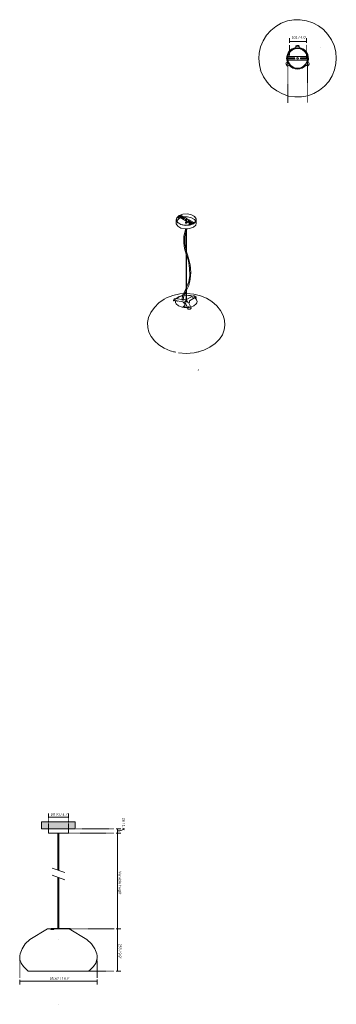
# Model space of a CAD drawing. Header units: millimetres. Extents: x 6364 to 8252, y 952 to 6826.
import ezdxf

# ---------------------------------------------------------------- set-up
doc = ezdxf.new("R2010")
doc.units = ezdxf.units.MM
doc.linetypes.add('Dash', pattern=[6, 3, -3])
doc.linetypes.add('Punto', pattern=[4.7625, 0, -4.7625])
for name, color, linetype, lineweight in [('Cotas', 7, 'Continuous', 9), ('Cotas-7', 7, 'Continuous', 9), ('Elementos de detalle', 7, 'Continuous', 9), ('Lighthing Fixture Detail Wide Black', 7, 'Continuous', 20), ('Luminarias', 7, 'Continuous', 20), ('Techos', 7, 'Continuous', 9)]:
    doc.layers.add(name, color=color, linetype=linetype, lineweight=lineweight)
doc.layers.add('Lighthing Fixture Dim Grey Dash', color=7, linetype='Dash', lineweight=9, true_color=0xd2d2d2)
doc.layers.add('Ligthing Fixture ADD', color=7, linetype='Punto', lineweight=9, true_color=0xffffff)
doc.styles.add('Arial Narrow', font='ARIALN.TTF', dxfattribs={"height": 15.4})
doc.dimstyles.new('FARO_-_2_2mm_Arial_Narrow_mm_Inch_Left', dxfattribs={"dimscale": 304.8, "dimtxt": 15.760837, "dimasz": 0, "dimexe": 0.068898, "dimexo": 0.0625, "dimgap": 0.011483, "dimtad": 1, "dimdec": 0, "dimzin": 0, "dimdsep": 46, "dimtxsty": 'Arial Narrow', "dimblk1": 'NONE', "dimblk2": 'NONE', "dimsah": 1, "dimcen": 0.09, "dimadec": 0, "dimazin": 0, "dimtfac": 1, "dimtdec": 4, "dimtix": 1, "dimtmove": 0, "dimatfit": 3, "dimfxl": 0.022966, "dimfxlon": 1, "dimtvp": 1, "dimtolj": 1, "dimtzin": 0, "dimarcsym": 2})
doc.dimstyles.new('FARO_-_2_2mm_Arial_Narrow_mm_Inch_Left_1', dxfattribs={"dimscale": 304.8, "dimtxt": 15.760837, "dimasz": 0, "dimexe": 0.068898, "dimexo": 0.0625, "dimgap": 0.011483, "dimtad": 1, "dimdec": 0, "dimzin": 0, "dimdsep": 46, "dimtxsty": 'Arial Narrow', "dimblk1": 'NONE', "dimblk2": 'NONE', "dimsah": 1, "dimcen": 0.09, "dimadec": 0, "dimazin": 0, "dimtfac": 1, "dimtdec": 4, "dimtix": 1, "dimtmove": 2, "dimatfit": 3, "dimfxl": 0.022966, "dimfxlon": 1, "dimtvp": 1, "dimtolj": 1, "dimtzin": 0, "dimarcsym": 2})
doc.dimstyles.new('FARO_-_2_2mm_Arial_Narrow_mm_Inch_Right', dxfattribs={"dimscale": 304.8, "dimtxt": 15.760837, "dimasz": 0, "dimexe": 0.068898, "dimexo": 0.0625, "dimgap": 0.011483, "dimtad": 1, "dimdec": 0, "dimzin": 0, "dimdsep": 46, "dimtxsty": 'Arial Narrow', "dimblk1": 'NONE', "dimblk2": 'NONE', "dimsah": 1, "dimcen": 0.09, "dimadec": 0, "dimazin": 0, "dimtfac": 1, "dimtdec": 4, "dimtix": 1, "dimtmove": 0, "dimatfit": 3, "dimfxl": 0.022966, "dimfxlon": 1, "dimtvp": 1, "dimtolj": 1, "dimtzin": 0, "dimarcsym": 2})
doc.dimstyles.new('FARO_-_2_2mm_Arial_Narrow_mm_Inch_Right_1', dxfattribs={"dimscale": 304.8, "dimtxt": 15.760837, "dimasz": 0, "dimexe": 0.068898, "dimexo": 0.0625, "dimgap": 0.011483, "dimtad": 1, "dimdec": 0, "dimzin": 0, "dimdsep": 46, "dimtxsty": 'Arial Narrow', "dimblk1": 'NONE', "dimblk2": 'NONE', "dimsah": 1, "dimcen": 0.09, "dimadec": 0, "dimazin": 0, "dimtfac": 1, "dimtdec": 4, "dimtix": 1, "dimtmove": 1, "dimatfit": 3, "dimfxl": 0.022966, "dimfxlon": 1, "dimtvp": 1, "dimtolj": 1, "dimtzin": 0, "dimarcsym": 2})

# ---------------------------------------------------------------- blocks, each defined once
blk = doc.blocks.new('20403 - MAR H260 pendant lamp-549012-Alzado_PDF')
at = {"layer": 'Luminarias'}
for p, q in [((6535.1, 2000), (6535.1, 1974)), ((6655.1, 1974), (6655.1, 2000)), ((6595.1, 1974), (6535.1, 1974)), ((6655.1, 1974), (6595.1, 1974)), ((6594.1, 1929.3), (6594.1, 1759.4)), ((6596.1, 1759.4), (6596.1, 1929.3)), ((6594.1, 1484.6), (6594.1, 1404)), ((6596.1, 1404), (6596.1, 1484.6)), ((6530.1, 1402.5), (6551, 1402.5)), ((6550, 1400.6), (6550.4, 1399.3)), ((6550.2, 1401.6), (6552.4, 1404)), ((6552.4, 1404), (6569.7, 1404)), ((6552.7, 1399.4), (6553.1, 1398)), ((6553.6, 1399.4), (6552.7, 1399.4)), ((6554, 1398), (6553.1, 1398)), ((6559.8, 1399.4), (6553.6, 1399.4)), ((6560.2, 1398), (6554, 1398)), ((6560.7, 1399.4), (6559.8, 1399.4)), ((6561.1, 1398), (6560.2, 1398)), ((6561.1, 1398), (6560.7, 1399.4)), ((6569.7, 1404), (6567.5, 1401.6)), ((6567.5, 1401.6), (6567.9, 1400.3)), ((6567.9, 1400.3), (6569.9, 1402.5)), ((6569.7, 1404), (6595.1, 1404)), ((6571.7, 1402.5), (6569.9, 1402.5)), ((6571.7, 1402.5), (6595.1, 1402.5)), ((6595.1, 1404), (6595.1, 1402.5)), ((6595.1, 1404), (6612.5, 1404)), ((6595.1, 1402.5), (6659.4, 1402.5)), ((6663.3, 1404), (6612.5, 1404)), ((6612.5, 1402.5), (6612.5, 1404)), ((6659.3, 1402.5), (6662.9, 1402.5)), ((6662.9, 1402.5), (6667, 1400.3)), ((6667.7, 1401.6), (6663.3, 1404)), ((6667, 1400.3), (6667.7, 1401.6)), ((6667, 1400.3), (6671.3, 1398)), ((6672, 1399.4), (6667.7, 1401.6)), ((6672, 1399.4), (6671.3, 1398)), ((6595.1, 1149.9), (6415.6, 1149.9)), ((6774.6, 1149.9), (6595.1, 1149.9))]:
    blk.add_line(p, q, dxfattribs=at)
at = {"layer": 'Luminarias', "lineweight": 9}
blk.add_line((6595.1, 952.5), (6595.1, 953.4), dxfattribs=at)
at = {"layer": 'Luminarias', "flags": 128}
for points in [[(6592.1, 1753.1), (6592.1, 1757.6), (6592.1, 1769.8), (6592.1, 1781.4), (6592.1, 1793.4), (6592.1, 1806.8), (6592.1, 1820.9), (6592.1, 1834.8), (6592.1, 1847.2), (6592.1, 1858.1), (6592.1, 1867.4), (6592.1, 1875.5), (6592.1, 1882.6), (6592.1, 1888.7), (6592.1, 1894.2), (6592.1, 1899.2), (6592.1, 1903.7), (6592.1, 1907.9), (6592.1, 1911.8), (6592.1, 1915.4), (6592.1, 1918.8), (6592.1, 1922), (6592.1, 1925), (6592.1, 1927.9), (6592.1, 1930.7), (6592.1, 1933.3), (6592.1, 1935.9), (6592.1, 1938.3), (6592.1, 1940.7), (6592.1, 1942.9), (6592.1, 1945.1), (6592.1, 1947.3), (6592.1, 1949.4), (6592.1, 1951.4), (6592.1, 1953.4), (6592.1, 1955.4), (6592.1, 1957.4), (6592.1, 1959.3), (6592.1, 1961.2), (6592.1, 1963.1), (6592.1, 1965), (6592.1, 1966.8), (6592.1, 1968.7), (6592.1, 1970.6), (6592.1, 1972.7), (6592.1, 1974)], [(6598.1, 1750.9), (6598.1, 1757.6), (6598.1, 1769.8), (6598.1, 1781.4), (6598.1, 1793.4), (6598.1, 1806.8), (6598.1, 1820.9), (6598.1, 1834.8), (6598.1, 1847.2), (6598.1, 1858.1), (6598.1, 1867.4), (6598.1, 1875.5), (6598.1, 1882.6), (6598.1, 1888.7), (6598.1, 1894.2), (6598.1, 1899.2), (6598.1, 1903.7), (6598.1, 1907.9), (6598.1, 1911.8), (6598.1, 1915.4), (6598.1, 1918.8), (6598.1, 1922), (6598.1, 1925), (6598.1, 1927.9), (6598.1, 1930.7), (6598.1, 1933.3), (6598.1, 1935.9), (6598.1, 1938.3), (6598.1, 1940.7), (6598.1, 1942.9), (6598.1, 1945.1), (6598.1, 1947.3), (6598.1, 1949.4), (6598.1, 1951.4), (6598.1, 1953.4), (6598.1, 1955.4), (6598.1, 1957.4), (6598.1, 1959.3), (6598.1, 1961.2), (6598.1, 1963.1), (6598.1, 1965), (6598.1, 1966.8), (6598.1, 1968.7), (6598.1, 1970.6), (6598.1, 1972.7), (6598.1, 1974)], [(6592.1, 1404), (6592.1, 1407.2), (6592.1, 1436.6), (6592.1, 1461.4), (6592.1, 1515.8), (6592.1, 1556.8), (6592.1, 1597.8), (6592.1, 1641.9), (6592.1, 1690.3), (6592.1, 1710)], [(6598.1, 1404), (6598.1, 1407.2), (6598.1, 1436.6), (6598.1, 1461.4), (6598.1, 1515.8), (6598.1, 1556.8), (6598.1, 1597.8), (6598.1, 1641.9), (6598.1, 1690.3), (6598.1, 1707.8)], [(6530.1, 1402.5), (6425.3, 1339.7), (6397.8, 1312.5), (6378.7, 1284.3), (6366.7, 1254.4), (6364.5, 1242.1), (6364.2, 1230.5), (6365.5, 1219.4), (6372.8, 1198), (6386.1, 1177.6), (6406.5, 1157.2), (6415.6, 1149.9)], [(6660.1, 1402.5), (6765, 1339.7), (6792.5, 1312.5), (6811.6, 1284.3), (6823.6, 1254.4), (6825.7, 1242.1), (6826.1, 1230.5), (6824.8, 1219.4), (6817.5, 1198), (6804.2, 1177.6), (6783.8, 1157.2), (6774.6, 1149.9)]]:
    blk.add_lwpolyline(points, dxfattribs=at)
at = {"layer": 'Luminarias'}
for centre, start_param, end_param in [((6555.8, 1402.2), 2.756314, 4.045602), ((6556.2, 1400.9), 3.014172, 4.045602), ((6562.9, 1402.2), 4.220966, 5.510254), ((6563.3, 1400.9), 4.220966, 5.510254)]:
    blk.add_ellipse(centre, major_axis=(5.8, 1.54), ratio=0.406574, start_param=start_param, end_param=end_param, dxfattribs=at)
blk = doc.blocks.new('20403 - MAR H260 pendant lamp-549012-00 Isometrico PDF')
at = {"layer": 'Luminarias', "color": 254, "lineweight": 9, "true_color": 0xd4d4d4}
for p, q in [((2351.1, 5651), (2351.1, 5643.6)), ((2351.1, 5643.6), (2352.1, 5643)), ((2365.7, 5660.1), (2351.5, 5651.9)), ((2352.1, 5643), (2352.1, 5649.5)), ((2352.1, 5643), (2358.8, 5646.9)), ((2430.3, 5606.8), (2352.4, 5651.8)), ((2353.2, 5650.1), (2429.5, 5606)), ((2356.8, 5639.5), (2365.2, 5643.5)), ((2382.5, 5640.2), (2362.7, 5651.6)), ((2364.9, 5650.4), (2366.3, 5651.2)), ((2366.3, 5653.1), (2366.3, 5651.2)), ((2366.7, 5660), (2444.5, 5615)), ((2367, 5654.1), (2386.8, 5642.6)), ((2386.8, 5641.4), (2367, 5652.8)), ((2372.7, 5646), (2377, 5647.1)), ((2338.5, 5633.1), (2338.5, 5611.9)), ((2394.9, 5614), (2394.3, 5613.7)), ((2397.5, 5633.1), (2397.5, 5630.5)), ((2397.5, 5624.6), (2397.5, 5612.5)), ((2399.5, 5630.5), (2399.5, 5633.1)), ((2399.5, 5612.5), (2399.5, 5623.4)), ((2430, 5612.8), (2410.2, 5624.2)), ((2414.4, 5626.7), (2434.2, 5615.2)), ((2434.2, 5614), (2414.4, 5625.4)), ((2416.1, 5601.8), (2415.6, 5601.4)), ((2416.1, 5605.2), (2416.6, 5605.5)), ((2416.5, 5602), (2416.1, 5601.8)), ((2416.6, 5600.8), (2416.1, 5601)), ((2416.4, 5600.7), (2416.7, 5613.5)), ((2416.7, 5616.1), (2416.7, 5620)), ((2420.5, 5618.3), (2421.2, 5618.4)), ((2421.2, 5618.4), (2421.8, 5618.7)), ((2421.8, 5618.7), (2422.3, 5619.1)), ((2422.3, 5619.1), (2422.6, 5619.5)), ((2422.3, 5602), (2422.6, 5610)), ((2422.7, 5616.1), (2422.7, 5619.9)), ((2422.7, 5605.5), (2423.3, 5605.2)), ((2458.5, 5611.9), (2458.5, 5633.1)), ((2397.5, 5577.3), (2397.5, 5146.5)), ((2399.5, 5426.2), (2399.5, 5577.3)), ((2399.5, 5221.1), (2399.5, 5422.8)), ((2339.9, 5161.6), (2352.5, 5171.8)), ((2352.8, 5170.8), (2340.9, 5161.4)), ((2397.5, 5181.8), (2383.9, 5180.8)), ((2384.3, 5181.9), (2397.5, 5182.8)), ((2397.5, 5192.4), (2389.7, 5191.9)), ((2399.5, 5146.5), (2399.5, 5217.6)), ((2403.7, 5157.7), (2439.6, 5178.4)), ((2453.7, 5170.2), (2417.8, 5149.5)), ((2418.1, 5148.4), (2453.5, 5168.9)), ((2439.6, 5178.4), (2442.7, 5178.3)), ((2453.7, 5170.2), (2439.6, 5178.4)), ((2449.5, 5176), (2450.3, 5175.6)), ((2450.3, 5175.6), (2455.3, 5172.6)), ((2453.5, 5168.9), (2456.4, 5168.8)), ((2456.9, 5170.1), (2453.7, 5170.2)), ((2455.3, 5172.6), (2456.1, 5172.2)), ((2456.4, 5168.8), (2456.9, 5170.1)), ((2457.1, 5169.1), (2457.6, 5170.5)), ((2323.1, 5151.6), (2323.3, 5152.2)), ((2323.1, 5150.4), (2323.8, 5149.2)), ((2323.3, 5152.2), (2325.2, 5156.2)), ((2325.2, 5156.2), (2325.5, 5156.8)), ((2330.1, 5151.1), (2325.8, 5149.8)), ((2325.8, 5149.8), (2326.5, 5148.7)), ((2326.5, 5148.7), (2330.5, 5149.8)), ((2335.3, 5162.3), (2330.1, 5151.1)), ((2330.1, 5151.1), (2379.2, 5143.5)), ((2379.2, 5142.3), (2330.5, 5149.8)), ((2331, 5161), (2335.3, 5162.3)), ((2384.3, 5154.7), (2335.3, 5162.3)), ((2342.6, 5153.6), (2342.6, 5151.7)), ((2342.6, 5148), (2342.6, 5147)), ((2346.5, 5147.3), (2346.5, 5146.7)), ((2346.6, 5151.7), (2346.6, 5153.6)), ((2346.6, 5147), (2346.6, 5147.3)), ((2379.2, 5143.5), (2379.2, 5142.3)), ((2390.5, 5145.3), (2390.5, 5138.3)), ((2390.5, 5134.8), (2390.5, 5113.4)), ((2390.5, 5113.6), (2392.8, 5110.2)), ((2393.3, 5134.1), (2393.3, 5135.4)), ((2393.3, 5135.4), (2406.4, 5107)), ((2405.4, 5108), (2393.3, 5134.1)), ((2399.5, 5158), (2403.7, 5157.7)), ((2406.4, 5107), (2425.8, 5110)), ((2406.5, 5138.3), (2406.5, 5145.3)), ((2410.9, 5114.2), (2410.9, 5111.7)), ((2425.8, 5110), (2412.6, 5138.3)), ((2414.9, 5111.7), (2414.9, 5114.2)), ((2418.5, 5145.3), (2418.5, 5146.5)), ((2444.4, 5118.8), (2425.3, 5111.1)), ((2425.8, 5110), (2426.9, 5105.6)), ((2435.9, 5168.1), (2435.9, 5166)), ((2439.9, 5166), (2439.9, 5168.1)), ((2406.4, 5106), (2405.5, 5108)), ((2407.6, 5102.6), (2406.4, 5107)), ((2406.4, 5106), (2407.4, 5101.9)), ((2407.4, 5101.9), (2407.6, 5102.6)), ((2413.9, 5099.2), (2413.7, 5098.5)), ((2414.7, 5098.7), (2413.7, 5098.5)), ((2414.9, 5099.3), (2413.9, 5099.2)), ((2421.6, 5099.7), (2414.7, 5098.7)), ((2421.8, 5100.4), (2414.9, 5099.3)), ((2422.7, 5099.9), (2421.6, 5099.7)), ((2422.8, 5100.6), (2421.8, 5100.4)), ((2422.7, 5099.9), (2422.8, 5100.6)), ((2426.6, 5103.5), (2426.8, 5104.2)), ((2322.6, 4845.1), (2337.1, 4841.6))]:
    blk.add_line(p, q, dxfattribs=at)
at = {"layer": 'Luminarias', "color": 253, "lineweight": 9, "true_color": 0xaaaaaa}
blk.add_line((2472.4, 4735.1), (2470.4, 4737), dxfattribs=at)
at = {"layer": 'Luminarias', "color": 254, "lineweight": 9, "true_color": 0xd4d4d4}
for points in [[(2440.9, 5608.6, 0), (2418.3, 5600.4, 0), (2391.8, 5598.7, 0), (2366.6, 5603.8, 0), (2347.7, 5614.7, 0), (2338.9, 5629.3, 0), (2341.8, 5644.6, 0), (2356.1, 5657.6, 0)], [(2440.2, 5609.1, 0), (2418, 5601, 0), (2391.9, 5599.3, 0), (2367.1, 5604.3, 0), (2348.5, 5615, 0), (2339.8, 5629.3, 0), (2342.8, 5644.4, 0), (2356.8, 5657.2, 0)], [(2341.6, 5624.3, 0), (2342.8, 5626.6, 0), (2356.8, 5639.5, 0)], [(2352.4, 5651.8, 0), (2352.1, 5651.9, 0), (2351.7, 5652, 0), (2351.5, 5651.9, 0), (2351.2, 5651.7, 0), (2351.1, 5651.4, 0), (2351.1, 5651, 0)], [(2352.1, 5649.5, 0), (2352.2, 5649.8, 0), (2352.3, 5650.1, 0), (2352.4, 5650.2, 0), (2352.7, 5650.3, 0), (2352.9, 5650.3, 0), (2353.2, 5650.1, 0)], [(2356.1, 5657.6, 0), (2378.7, 5665.8, 0), (2405.2, 5667.6, 0), (2430.4, 5662.5, 0), (2449.3, 5651.6, 0), (2458.1, 5637, 0), (2455.1, 5621.7, 0), (2440.9, 5608.6, 0)], [(2356.8, 5657.2, 0), (2379, 5665.3, 0), (2405.1, 5667, 0), (2429.9, 5662, 0), (2448.4, 5651.3, 0), (2457.1, 5637, 0), (2454.2, 5621.9, 0), (2440.2, 5609.1, 0)], [(2362.7, 5651.6, 0), (2362.2, 5652, 0), (2361.9, 5652.4, 0), (2361.8, 5652.8, 0), (2361.9, 5653.3, 0), (2362.2, 5653.7, 0), (2362.7, 5654.1, 0), (2363.3, 5654.3, 0), (2364.1, 5654.5, 0), (2364.8, 5654.6, 0), (2365.6, 5654.5, 0), (2366.3, 5654.3, 0), (2367, 5654.1, 0)], [(2367, 5652.8, 0), (2366.3, 5653.1, 0), (2365.6, 5653.3, 0), (2364.8, 5653.4, 0), (2364.1, 5653.3, 0), (2363.3, 5653.1, 0), (2362.7, 5652.8, 0), (2362.2, 5652.5, 0), (2362, 5652.2, 0)], [(2365.7, 5660.1, 0), (2366, 5660.2, 0), (2366.3, 5660.2, 0), (2366.7, 5660, 0)], [(2386.8, 5642.6, 0), (2387.2, 5642.3, 0), (2387.5, 5641.9, 0), (2387.6, 5641.4, 0), (2387.5, 5641, 0), (2387.2, 5640.6, 0), (2386.8, 5640.2, 0), (2386.1, 5639.9, 0), (2385.4, 5639.7, 0), (2384.6, 5639.7, 0), (2383.9, 5639.7, 0), (2383.1, 5639.9, 0), (2382.5, 5640.2, 0)], [(2386.2, 5648.7, 0), (2405.1, 5649.2, 0), (2429.9, 5644.2, 0), (2448.4, 5633.5, 0), (2455.4, 5624.2, 0)], [(2387.4, 5640.8, 0), (2387.2, 5641.1, 0), (2386.8, 5641.4, 0)], [(2338.5, 5611.9, 0), (2338.9, 5608, 0), (2347.7, 5593.5, 0), (2366.6, 5582.6, 0), (2391.8, 5577.5, 0), (2418.3, 5579.2, 0), (2440.9, 5587.4, 0)], [(2402.1, 5613.3, 0), (2401, 5612.8, 0), (2399.8, 5612.5, 0), (2398.5, 5612.4, 0), (2397.2, 5612.5, 0), (2395.9, 5612.8, 0), (2394.9, 5613.3, 0), (2394, 5613.9, 0), (2393.5, 5614.6, 0), (2393.4, 5615.4, 0), (2393.5, 5616.1, 0), (2394, 5616.9, 0), (2394.9, 5617.5, 0)], [(2394.9, 5631.4, 0), (2394.1, 5632, 0), (2393.6, 5632.7, 0), (2393.5, 5633.4, 0), (2393.6, 5634.2, 0), (2394.1, 5634.9, 0), (2394.9, 5635.5, 0), (2396, 5635.9, 0), (2397.2, 5636.2, 0), (2398.5, 5636.3, 0), (2399.8, 5636.2, 0), (2401, 5635.9, 0), (2402, 5635.5, 0)], [(2402, 5634.2, 0), (2401, 5634.7, 0), (2399.8, 5635, 0), (2398.5, 5635.1, 0), (2397.2, 5635, 0), (2396, 5634.7, 0), (2394.9, 5634.2, 0), (2394.1, 5633.6, 0), (2393.6, 5632.9, 0), (2393.6, 5632.8, 0)], [(2402, 5635.5, 0), (2402.8, 5634.9, 0), (2403.3, 5634.2, 0), (2403.5, 5633.4, 0), (2403.3, 5632.7, 0), (2402.8, 5632, 0), (2402, 5631.4, 0), (2401, 5630.9, 0), (2399.8, 5630.6, 0), (2398.5, 5630.5, 0), (2397.2, 5630.6, 0), (2396, 5630.9, 0), (2394.9, 5631.4, 0)], [(2394.9, 5617.5, 0), (2395.9, 5617.9, 0), (2397.2, 5618.2, 0), (2397.5, 5618.3, 0)], [(2397.5, 5614.8, 0), (2397.2, 5614.8, 0), (2395.9, 5614.5, 0), (2394.9, 5614, 0)], [(2397.8, 5633.6, 0), (2397.6, 5633.4, 0), (2397.5, 5633.3, 0), (2397.5, 5633.1, 0), (2397.5, 5633, 0), (2397.6, 5632.9, 0), (2397.8, 5632.7, 0), (2398, 5632.6, 0), (2398.2, 5632.6, 0), (2398.5, 5632.6, 0), (2398.7, 5632.6, 0), (2399, 5632.6, 0), (2399.2, 5632.7, 0)], [(2399.2, 5632.7, 0), (2399.3, 5632.9, 0), (2399.4, 5633, 0), (2399.5, 5633.1, 0), (2399.4, 5633.3, 0), (2399.3, 5633.4, 0), (2399.2, 5633.6, 0), (2399, 5633.6, 0), (2398.7, 5633.7, 0), (2398.5, 5633.7, 0), (2398.2, 5633.7, 0), (2398, 5633.6, 0), (2397.8, 5633.6, 0)], [(2399.5, 5618.3, 0), (2399.8, 5618.2, 0), (2401, 5617.9, 0), (2402.1, 5617.5, 0), (2402.9, 5616.9, 0), (2403.4, 5616.1, 0), (2403.6, 5615.4, 0), (2403.4, 5614.6, 0), (2402.9, 5613.9, 0), (2402.1, 5613.3, 0)], [(2402.6, 5613.7, 0), (2402.1, 5614, 0), (2401, 5614.5, 0), (2399.8, 5614.8, 0), (2399.5, 5614.8, 0)], [(2403.4, 5632.8, 0), (2403.3, 5632.9, 0), (2402.8, 5633.6, 0), (2402, 5634.2, 0)], [(2410.2, 5624.2, 0), (2409.7, 5624.6, 0), (2409.4, 5625, 0), (2409.3, 5625.4, 0), (2409.4, 5625.9, 0), (2409.7, 5626.3, 0), (2410.2, 5626.7, 0), (2410.8, 5626.9, 0), (2411.5, 5627.1, 0), (2412.3, 5627.2, 0), (2413.1, 5627.1, 0), (2413.8, 5626.9, 0), (2414.4, 5626.7, 0)], [(2414.4, 5625.4, 0), (2413.8, 5625.7, 0), (2413.1, 5625.9, 0), (2412.3, 5625.9, 0), (2411.5, 5625.9, 0), (2410.8, 5625.7, 0), (2410.2, 5625.4, 0), (2409.7, 5625.1, 0), (2409.5, 5624.8, 0)], [(2416.1, 5601, 0), (2415.3, 5601.7, 0), (2414.7, 5602.4, 0), (2414.6, 5603.1, 0), (2414.7, 5603.9, 0), (2415.3, 5604.6, 0), (2416.1, 5605.2, 0)], [(2417.6, 5621.2, 0), (2417.1, 5620.8, 0), (2416.8, 5620.4, 0)], [(2422.6, 5619.5, 0), (2422.7, 5619.9, 0), (2422.6, 5620.4, 0), (2422.3, 5620.8, 0), (2421.8, 5621.2, 0), (2421.2, 5621.5, 0), (2420.5, 5621.6, 0), (2419.7, 5621.7, 0), (2418.9, 5621.6, 0), (2418.2, 5621.5, 0), (2417.6, 5621.2, 0)], [(2423.3, 5605.2, 0), (2424.1, 5604.6, 0), (2424.6, 5603.9, 0), (2424.8, 5603.1, 0), (2424.7, 5602.7, 0)], [(2429.5, 5606, 0), (2429.8, 5605.8, 0), (2430.1, 5605.6, 0), (2430.3, 5605.3, 0), (2430.5, 5604.9, 0), (2430.6, 5604.6, 0)], [(2434.2, 5615.2, 0), (2434.7, 5614.9, 0), (2435, 5614.4, 0), (2435.1, 5614, 0), (2435, 5613.5, 0), (2434.7, 5613.1, 0), (2434.2, 5612.8, 0), (2433.6, 5612.5, 0), (2432.9, 5612.3, 0), (2432.1, 5612.3, 0), (2431.3, 5612.3, 0), (2430.6, 5612.5, 0), (2430, 5612.8, 0)], [(2431.6, 5605, 0), (2431.5, 5605.4, 0), (2431.3, 5605.8, 0), (2431, 5606.2, 0), (2430.7, 5606.6, 0), (2430.3, 5606.8, 0)], [(2434.9, 5613.4, 0), (2434.7, 5613.6, 0), (2434.2, 5614, 0)], [(2440.9, 5587.4, 0), (2455.1, 5600.5, 0), (2458.5, 5611.9, 0)], [(2444.5, 5615, 0), (2444.9, 5614.8, 0), (2445.2, 5614.4, 0), (2445.5, 5614, 0), (2445.7, 5613.6, 0), (2445.9, 5613.1, 0), (2445.9, 5612.9, 0)], [(2375.1, 5153.5, 0), (2375, 5154.7, 0), (2374.9, 5161.7, 0), (2376.2, 5175, 0), (2378.8, 5184.2, 0), (2385.8, 5197.2, 0), (2413.3, 5262.6, 0), (2418.9, 5299.6, 0), (2418.6, 5343, 0), (2411.1, 5386.3, 0), (2397.9, 5426.8, 0), (2388.2, 5460.7, 0), (2383.9, 5495, 0), (2384.5, 5535.1, 0), (2393.1, 5574.1, 0), (2395.3, 5577.4, 0)], [(2381.2, 5153.6, 0), (2380.9, 5155.1, 0), (2381.3, 5167.4, 0), (2383.6, 5179.9, 0), (2389.8, 5192.2, 0), (2412.9, 5240.2, 0), (2422.4, 5277.7, 0), (2425.6, 5318, 0), (2422.3, 5362.9, 0), (2412.3, 5403.1, 0), (2395.6, 5455.4, 0), (2390.1, 5491.2, 0), (2390.1, 5530, 0), (2397.3, 5569, 0), (2401.3, 5575.9, 0), (2403, 5577.4, 0)], [(2382.4, 5191.4, 0), (2359.9, 5189.9, 0), (2319.3, 5180.8, 0), (2281.1, 5165.6, 0), (2267.5, 5158.3, 0)], [(2352.5, 5171.8, 0), (2373.6, 5180, 0), (2377.6, 5180.8, 0)], [(2377.2, 5179.7, 0), (2373.8, 5178.9, 0), (2352.8, 5170.8, 0)], [(2539.6, 4871.7, 0), (2571.5, 4893.9, 0), (2596.6, 4919.3, 0), (2614.5, 4946.6, 0), (2625.3, 4975, 0), (2629.4, 5004, 0), (2627, 5033.1, 0), (2618.1, 5062, 0), (2602.6, 5090.6, 0), (2580.3, 5118.3, 0), (2551.7, 5143.7, 0), (2519.5, 5163.8, 0), (2482.8, 5179.1, 0), (2442.9, 5189, 0), (2401.4, 5192.6, 0), (2399.5, 5192.5, 0)], [(2399.5, 5182.8, 0), (2423.4, 5180, 0), (2435.6, 5176.1, 0)], [(2434.5, 5175.4, 0), (2423.2, 5178.9, 0), (2399.5, 5181.8, 0)], [(2442.7, 5178.3, 0), (2444, 5178.1, 0), (2445.4, 5177.7, 0), (2446.8, 5177.2, 0), (2448.3, 5176.6, 0), (2449.5, 5176, 0)], [(2456.9, 5170.1, 0), (2457.4, 5170.3, 0), (2457.6, 5170.6, 0), (2457.5, 5171.1, 0), (2456.9, 5171.6, 0), (2456.1, 5172.2, 0)], [(2457.1, 5169.2, 0), (2456.9, 5168.9, 0), (2456.4, 5168.8, 0)], [(2267.5, 5158.3, 0), (2235.6, 5136.1, 0), (2208.6, 5109.4, 0), (2187.3, 5079.2, 0), (2174, 5049.1, 0), (2168, 5019.5, 0), (2168.6, 4990.5, 0), (2175.6, 4962.4, 0), (2188.8, 4935.5, 0), (2208.4, 4910.1, 0), (2234.3, 4886.9, 0), (2266.2, 4866.8, 0), (2303.4, 4850.9, 0), (2336.4, 4841.8, 0)], [(2323.1, 5151.6, 0), (2323, 5150.9, 0), (2323.2, 5150.3, 0), (2323.8, 5149.9, 0), (2324.7, 5149.8, 0), (2325.8, 5149.8, 0)], [(2326.5, 5148.7, 0), (2325.3, 5148.6, 0), (2324.5, 5148.7, 0), (2323.9, 5149.1, 0), (2323.8, 5149.2, 0)], [(2331, 5161, 0), (2329.6, 5160.4, 0), (2328.3, 5159.6, 0), (2327.1, 5158.7, 0), (2326.1, 5157.7, 0), (2325.5, 5156.8, 0)], [(2334.7, 5138, 0), (2333.5, 5145.3, 0), (2333.9, 5149.3, 0)], [(2334.4, 5149.2, 0), (2333.9, 5144.5, 0), (2335.1, 5137.2, 0)], [(2405.4, 5108, 0), (2398.5, 5107.8, 0), (2373.6, 5110.6, 0), (2352.5, 5118.8, 0), (2338.4, 5130.9, 0), (2336.2, 5134.6, 0)], [(2346.5, 5146.7, 0), (2344, 5145.9, 0), (2342.6, 5147.3, 0)], [(2378.3, 5109.7, 0), (2378.6, 5110.5, 0), (2379.1, 5111.3, 0), (2379.5, 5112.1, 0), (2380, 5112.9, 0), (2380.6, 5113.6, 0), (2381.1, 5114.2, 0), (2381.7, 5114.8, 0), (2382.3, 5115.4, 0), (2382.9, 5115.9, 0), (2383.5, 5116.4, 0), (2384.1, 5116.9, 0), (2384.7, 5117.3, 0), (2385.4, 5117.7, 0), (2386, 5118, 0), (2386.6, 5118.4, 0), (2387.3, 5118.7, 0), (2387.9, 5119, 0), (2388.5, 5119.3, 0), (2389.2, 5119.5, 0), (2389.8, 5119.7, 0), (2390.5, 5119.9, 0)], [(2393.3, 5135.4, 0), (2389.4, 5136.2, 0), (2385.9, 5137.5, 0), (2382.9, 5139.2, 0), (2380.7, 5141.3, 0), (2379.2, 5143.5, 0)], [(2379.2, 5142.3, 0), (2380.7, 5140, 0), (2382.9, 5138, 0), (2385.9, 5136.3, 0), (2389.4, 5135, 0), (2393.3, 5134.1, 0)], [(2379.2, 5109.5, 0), (2379.5, 5110.1, 0), (2379.9, 5110.8, 0), (2380.4, 5111.6, 0), (2380.9, 5112.3, 0), (2381.4, 5112.9, 0), (2381.9, 5113.5, 0), (2382.4, 5114.1, 0), (2383, 5114.7, 0), (2383.5, 5115.1, 0), (2384.1, 5115.6, 0), (2384.7, 5116, 0), (2385.3, 5116.5, 0), (2385.9, 5116.8, 0), (2386.5, 5117.2, 0), (2387.1, 5117.5, 0), (2387.7, 5117.8, 0), (2388.3, 5118.1, 0), (2388.9, 5118.3, 0), (2389.5, 5118.6, 0), (2390.1, 5118.8, 0), (2390.5, 5118.9, 0)], [(2392.1, 5130.8, 0), (2383.7, 5137, 0), (2381.6, 5139.2, 0)], [(2384.3, 5154.7, 0), (2388.5, 5156.5, 0), (2393.3, 5157.7, 0), (2397.5, 5158, 0)], [(2394.2, 5149, 0), (2393.3, 5148.2, 0), (2392.7, 5147.4, 0), (2392.5, 5146.5, 0), (2392.7, 5145.6, 0), (2393.3, 5144.8, 0), (2394.2, 5144.1, 0), (2395.5, 5143.5, 0), (2396.9, 5143.2, 0), (2398.5, 5143, 0), (2400, 5143.2, 0), (2401.5, 5143.5, 0), (2402.7, 5144.1, 0)], [(2392.6, 5145.9, 0), (2392.7, 5146.2, 0), (2393.3, 5147, 0), (2394.2, 5147.7, 0)], [(2392.8, 5110.2, 0), (2400.5, 5109, 0), (2404.2, 5110.4, 0)], [(2397.5, 5149.9, 0), (2396.9, 5149.9, 0), (2395.5, 5149.5, 0), (2394.2, 5149, 0)], [(2394.2, 5147.7, 0), (2395.5, 5148.3, 0), (2396.9, 5148.6, 0), (2397.5, 5148.7, 0)], [(2399.2, 5146.1, 0), (2399, 5146, 0), (2398.7, 5146, 0), (2398.5, 5145.9, 0), (2398.2, 5146, 0), (2398, 5146, 0), (2397.8, 5146.1, 0), (2397.6, 5146.2, 0), (2397.5, 5146.4, 0), (2397.5, 5146.5, 0)], [(2399.5, 5146.5, 0), (2399.4, 5146.4, 0), (2399.3, 5146.2, 0), (2399.2, 5146.1, 0)], [(2402.7, 5144.1, 0), (2403.7, 5144.8, 0), (2404.3, 5145.6, 0), (2404.5, 5146.5, 0), (2404.3, 5147.4, 0), (2403.7, 5148.2, 0), (2402.7, 5149, 0), (2401.5, 5149.5, 0), (2400, 5149.9, 0), (2399.5, 5149.9, 0)], [(2399.5, 5148.7, 0), (2400, 5148.6, 0), (2401.5, 5148.3, 0), (2402.7, 5147.7, 0), (2403.7, 5147, 0), (2404.3, 5146.2, 0), (2404.4, 5145.9, 0)], [(2417.8, 5149.5, 0), (2418.5, 5147.1, 0), (2418.2, 5144.7, 0), (2417.2, 5142.4, 0), (2415.3, 5140.2, 0), (2412.6, 5138.3, 0)], [(2413.1, 5137.4, 0), (2415.3, 5139, 0), (2417.2, 5141.2, 0), (2418.2, 5143.5, 0), (2418.5, 5145.9, 0)], [(2439.6, 5160.8, 0), (2439.4, 5160.6, 0), (2439.1, 5160.5, 0)], [(2460.8, 5134.6, 0), (2458.5, 5130.9, 0), (2444.4, 5118.8, 0)], [(2461.8, 5137.2, 0), (2463.1, 5144.5, 0), (2458.2, 5158.7, 0), (2450.1, 5166.9, 0)], [(2451, 5167.4, 0), (2458.5, 5159.6, 0), (2463.5, 5145.3, 0), (2462.2, 5138, 0)], [(2413.7, 5098.5, 0), (2412.2, 5098.6, 0), (2410.7, 5099, 0), (2409.3, 5099.7, 0), (2408.2, 5100.7, 0), (2407.4, 5101.9, 0)], [(2407.6, 5102.6, 0), (2408.4, 5101.4, 0), (2409.5, 5100.4, 0), (2410.9, 5099.7, 0), (2412.4, 5099.3, 0), (2413.9, 5099.2, 0)], [(2426.6, 5103.6, 0), (2426.1, 5102.3, 0), (2425.2, 5101.2, 0), (2424, 5100.4, 0), (2422.7, 5099.9, 0)], [(2422.8, 5100.6, 0), (2424.2, 5101.1, 0), (2425.4, 5101.9, 0), (2426.3, 5103, 0), (2426.8, 5104.2, 0), (2426.9, 5105.6, 0)], [(2352, 4838.9, 0), (2398.5, 4835.4, 0), (2444.9, 4838.9, 0), (2474.3, 4845.1, 0)], [(2539.6, 4871.7, 0), (2503.7, 4854.6, 0), (2463.5, 4842.4, 0), (2460.5, 4841.8, 0)]]:
    blk.add_polyline3d(points, dxfattribs=at)
blk = doc.blocks.new('20403 - MAR H260 pendant lamp-549012-Planta_PDF Fixing Holes')
at = {"layer": 'Luminarias'}
for p, q in [((-42.7, -946), (-25.4, -936)), ((-41.5, -935.3), (-42.4, -935.8)), ((-35.3, -931.7), (-41.5, -935.3)), ((-34.4, -931.1), (-35.3, -931.7)), ((-25.4, -936), (-27.6, -932.1)), ((-25.4, -936), (-20.9, -943.8)), ((-44.9, -942.1), (-42.7, -946)), ((-38.2, -953.8), (-42.7, -946)), ((-10.1, -943), (10.1, -943)), ((-10.1, -943), (-10.1, -944.9)), ((-10.1, -944.9), (-10.1, -1055.1)), ((10.1, -944.9), (10.1, -943)), ((10.1, -1055.1), (10.1, -944.9)), ((68.1, -990), (59.1, -990)), ((72.6, -990), (68.1, -990)), ((68.1, -990), (68.1, -1010)), ((76.8, -996.4), (76.8, -995.4)), ((76.8, -1003.6), (76.8, -996.4)), ((-42.7, -1054), (-44.9, -1057.9)), ((-42.7, -1054), (-38.2, -1046.2)), ((-25.4, -1064), (-42.7, -1054)), ((-20.9, -1056.2), (-25.4, -1064)), ((-10.1, -1055.1), (-10.1, -1057)), ((10.1, -1057), (-10.1, -1057)), ((10.1, -1057), (10.1, -1055.1)), ((59.1, -1010), (68.1, -1010)), ((68.1, -1010), (72.6, -1010)), ((76.8, -1004.6), (76.8, -1003.6)), ((-42.4, -1064.2), (-41.5, -1064.7)), ((-41.5, -1064.7), (-35.3, -1068.3)), ((-35.3, -1068.3), (-34.4, -1068.9)), ((-27.6, -1067.9), (-25.4, -1064))]:
    blk.add_line(p, q, dxfattribs=at)
at = {"layer": 'Luminarias', "flags": 128}
for points in [[(0, -1231), (-38.4, -1227.8), (-75.7, -1218.3), (-110.9, -1202.6), (-143.1, -1181.4), (-171.2, -1155.1), (-194.6, -1124.5), (-212.6, -1090.4), (-224.7, -1053.8), (-230.5, -1015.7), (-229.9, -977.2), (-222.9, -939.3), (-209.7, -903.1), (-190.7, -869.6), (-166.4, -839.7), (-137.4, -814.3), (-104.6, -794), (-68.9, -779.5), (-31.3, -771.1), (0, -769)], [(0, -769), (38.4, -772.2), (75.7, -781.7), (110.9, -797.4), (143.1, -818.6), (171.2, -844.9), (194.6, -875.5), (212.6, -909.6), (224.7, -946.2), (230.5, -984.3), (229.9, -1022.8), (222.9, -1060.7), (209.7, -1096.9), (190.7, -1130.4), (166.4, -1160.3), (137.4, -1185.7), (104.6, -1206), (68.9, -1220.5), (31.3, -1228.9), (0, -1231)], [(-3, -1016.6), (-3, -1017), (-3, -1016.9), (-3, -1016.4), (-3, -1016.3)], [(-3, -1017.1), (-3, -1017.3), (-2.9, -1017.8), (-2.8, -1018)], [(2.8, -1018), (2.9, -1017.9), (3, -1017.3), (3, -1017.2)], [(3, -1016.6), (3, -1017), (3, -1016.9), (3, -1016.4), (3, -1016.3)]]:
    blk.add_lwpolyline(points, dxfattribs=at)
at = {"layer": 'Luminarias'}
for radius, start, end in [(65, 90, 111.14121), (64.6, 90, 111.08513), (65, 8.86023, 90), (64.6, 8.91601, 90), (65, 128.85305, 231.14695), (64.6, 128.90859, 231.09141), (60, 90, 270), (59, 90, 270), (60, 270, 90), (59, 270, 90), (65, 270, 351.13977), (64.6, 270, 351.08399), (65, 248.85879, 270), (64.6, 248.91487, 270)]:
    blk.add_arc((0, -1000), radius, start, end, dxfattribs=at)
for centre, major_axis, start_param, end_param in [((-39.3, -940.1), (5.2, 3), 1.658478, 2.947766), ((-32.2, -936), (5.2, 3), 0.193827, 1.483115), ((71.6, -995.9), (0, 6), 4.800071, 6.089359), ((71.6, -1004.1), (0, 6), 3.335419, 4.624707), ((-39.3, -1059.9), (-5.2, 3), 0.193827, 1.483115), ((-32.2, -1064), (-5.2, 3), 1.658478, 2.947766)]:
    blk.add_ellipse(centre, major_axis=major_axis, ratio=0.882948, start_param=start_param, end_param=end_param, dxfattribs=at)
blk = doc.blocks.new('DIMBLOCK1-Alzado_PDF')
at = {"layer": 'Cotas-7', "color": 251, "true_color": 0x5b5b5b}
for p, q in [((6947, 1402.5), (6940, 1402.5)), ((6947, 1149.9), (6947, 1402.5)), ((6947, 1402.5), (6968, 1402.5)), ((6947, 1149.9), (6940, 1149.9)), ((6947, 1149.9), (6968, 1149.9))]:
    blk.add_line(p, q, dxfattribs=at)
at = {"layer": 'Cotas-7', "color": 0, "insert": (6970.4, 1313.7), "char_height": 15.4, "width": 90.062, "attachment_point": 1, "rotation": 270, "line_spacing_factor": 0.974696, "style": 'Arial Narrow'}
blk.add_mtext('253 / 9.9"', dxfattribs=at)
blk = doc.blocks.new('_None')
blk = doc.blocks.new('DIMBLOCK2-Alzado_PDF')
at = {"layer": 'Cotas-7', "color": 251, "true_color": 0x5b5b5b}
for p, q in [((6947, 1974), (6940, 1974)), ((6947, 1402.5), (6947, 1974)), ((6947, 1974), (6968, 1974)), ((6947, 1402.5), (6940, 1402.5)), ((6947, 1402.5), (6968, 1402.5))]:
    blk.add_line(p, q, dxfattribs=at)
at = {"layer": 'Cotas-7', "color": 0, "insert": (6970.4, 1747), "char_height": 15.4, "width": 141.097, "attachment_point": 1, "rotation": 270, "line_spacing_factor": 0.974696, "style": 'Arial Narrow'}
blk.add_mtext('Variable heigth', dxfattribs=at)
blk = doc.blocks.new('DIMBLOCK3-Alzado_PDF')
at = {"layer": 'Cotas-7', "color": 251, "true_color": 0x5b5b5b}
for p, q in [((6947, 2000), (6940, 2000)), ((6947, 1974), (6947, 2000)), ((6947, 2000), (6968, 2000)), ((6947, 1974), (6940, 1974)), ((6947, 1974), (6968, 1974))]:
    blk.add_line(p, q, dxfattribs=at)
blk.add_ellipse((6947, 1999.1), major_axis=(37.7, 0), ratio=0.321231, start_param=4.712389, end_param=6.283185, dxfattribs=at)
at = {"layer": 'Cotas-7', "color": 0, "insert": (6992.1, 2064.4), "char_height": 15.4, "width": 78.354, "attachment_point": 1, "rotation": 270, "line_spacing_factor": 0.974696, "style": 'Arial Narrow'}
blk.add_mtext('26 / 1.0"', dxfattribs=at)
blk = doc.blocks.new('DIMBLOCK4-Alzado_PDF')
at = {"layer": 'Cotas-7', "color": 251, "true_color": 0x5b5b5b}
for p, q in [((6535, 2068.9), (6535, 2089.9)), ((6535, 2068.9), (6655.1, 2068.9)), ((6535, 2068.9), (6535, 2061.9)), ((6655.1, 2068.9), (6655.1, 2089.9)), ((6655.1, 2068.9), (6655.1, 2061.9))]:
    blk.add_line(p, q, dxfattribs=at)
at = {"layer": 'Cotas-7', "color": 0, "insert": (6550.6, 2092.3), "char_height": 15.4, "width": 106.573, "attachment_point": 1, "line_spacing_factor": 0.974696, "style": 'Arial Narrow'}
blk.add_mtext('Ø120 / 4.7"', dxfattribs=at)
blk = doc.blocks.new('DIMBLOCK5-Alzado_PDF')
at = {"layer": 'Cotas-7', "color": 251, "true_color": 0x5b5b5b}
for p, q in [((6364.5, 1090.7), (6364.5, 1097.7)), ((6364.5, 1090.7), (6826.1, 1090.7)), ((6364.5, 1090.7), (6364.5, 1069.7)), ((6826.1, 1090.7), (6826.1, 1101.2)), ((6826.1, 1090.7), (6826.1, 1069.7))]:
    blk.add_line(p, q, dxfattribs=at)
at = {"layer": 'Cotas-7', "color": 0, "insert": (6546, 1114.1), "char_height": 15.4, "width": 118.281, "attachment_point": 1, "line_spacing_factor": 0.974696, "style": 'Arial Narrow'}
blk.add_mtext('Ø462 / 18.2"', dxfattribs=at)
blk = doc.blocks.new('DIMBLOCK6-Planta_PDF Fixing Holes')
at = {"layer": 'Cotas-7', "color": 251, "true_color": 0x5b5b5b}
for p, q in [((7972.6, 6695.1), (7972.6, 6716.1)), ((8073.8, 6695.1), (8073.8, 6716.1)), ((7972.6, 6695.1), (8073.8, 6695.1)), ((7972.6, 6695.1), (7972.6, 6688.1)), ((8073.8, 6695.1), (8073.8, 6688.1))]:
    blk.add_line(p, q, dxfattribs=at)
at = {"layer": 'Cotas-7', "color": 0, "insert": (7985.6, 6727.7), "char_height": 15.4, "width": 90.062, "attachment_point": 1, "line_spacing_factor": 0.974696, "style": 'Arial Narrow'}
blk.add_mtext('101 / 4.0"', dxfattribs=at)

msp = doc.modelspace()

# ---------------------------------------------------------------- hatches: boundary and pattern name
at = {"layer": 'Elementos de detalle', "true_color": 0xc0c0c0}
h = msp.add_hatch(color=9, dxfattribs=at)
h.paths.add_polyline_path([(8021.1, 6590.1), (8022.5, 6590.3), (8023.6, 6590.8), (8024.6, 6591.6), (8025.4, 6592.6), (8025.9, 6593.8), (8026.1, 6595.1), (8025.9, 6596.4), (8025.4, 6597.6), (8024.6, 6598.7), (8023.6, 6599.5), (8022.4, 6600), (8021.1, 6600.1), (8019.8, 6600), (8018.6, 6599.5), (8017.4, 6598.5), (8016.8, 6597.6), (8016.3, 6596.4), (8016.1, 6595.1), (8016.3, 6593.8), (8016.8, 6592.6), (8017.8, 6591.4), (8018.6, 6590.8), (8019.9, 6590.3)])
h.paths.add_polyline_path([(8068.7, 6592.1), (8069.4, 6592.2), (8070.2, 6592.5), (8070.8, 6593), (8071.3, 6593.8), (8071.6, 6594.4), (8071.7, 6595.1), (8071.6, 6595.9), (8071.3, 6596.6), (8070.8, 6597.3), (8070.2, 6597.7), (8069.4, 6598), (8068.7, 6598.1), (8040.4, 6598.1), (8039.9, 6598), (8039.2, 6597.7), (8038.5, 6597.3), (8038.1, 6596.6), (8037.8, 6595.9), (8037.7, 6595.1), (8037.9, 6594.1), (8038.1, 6593.6), (8038.5, 6593), (8039.2, 6592.5), (8039.9, 6592.2), (8040.7, 6592.1), (8058.4, 6592.1)])
h.paths.add_polyline_path([(8001.5, 6592.1), (8002.3, 6592.2), (8003, 6592.5), (8003.6, 6593), (8004.2, 6593.8), (8004.4, 6594.4), (8004.5, 6595.3), (8004.3, 6596.1), (8004.1, 6596.6), (8003.6, 6597.3), (8003, 6597.7), (8002.3, 6598), (8001.5, 6598.1), (7973.5, 6598.1), (7972.7, 6598), (7972, 6597.7), (7971.4, 6597.3), (7970.9, 6596.6), (7970.6, 6595.9), (7970.5, 6595.1), (7970.6, 6594.4), (7970.9, 6593.6), (7971.4, 6593), (7972, 6592.5), (7972.7, 6592.2), (7973.5, 6592.1), (7999.3, 6592.1)])
at = {"layer": 'Techos', "true_color": 0xe8e8e8}
msp.add_hatch(color=254, dxfattribs=at).paths.add_polyline_path([(6595.7, 2000), (6694.7, 2000), (6694.7, 2040.5), (6494.7, 2040.5), (6494.7, 2000), (6593.1, 2000)])

# ---------------------------------------------------------------- linework, layer by layer
at = {"layer": 'Lighthing Fixture Detail Wide Black'}
for p, q in [((8001.5, 6598.1), (7973.5, 6598.1)), ((7973.5, 6592.1), (8001.5, 6592.1)), ((8068.7, 6598.1), (8040.7, 6598.1)), ((8040.7, 6592.1), (8068.7, 6592.1)), ((7795.9, 6525), (7796.7, 6525)), ((6633.8, 1737.9), (6558.7, 1765.3)), ((6599, 1815.6), (6599.8, 1815.6)), ((6633.8, 1694.8), (6558.7, 1722.2)), ((6595, 1341.5), (6595.7, 1341.5))]:
    msp.add_line(p, q, dxfattribs=at)
for centre, radius, start, end in [((7973.5, 6595.1), 3, 90, 270), ((8001.5, 6595.1), 3, 270, 90), ((8021.1, 6595.1), 5, 90, 270), ((8021.1, 6595.1), 5, 270, 90), ((8040.7, 6595.1), 3, 90, 270), ((8068.7, 6595.1), 3, 270, 90)]:
    msp.add_arc(centre, radius, start, end, dxfattribs=at)
at = {"layer": 'Lighthing Fixture Dim Grey Dash'}
for p, q in [((7972.6, 6598), (7972.6, 6676)), ((8073.8, 6597), (8073.8, 6676)), ((7962.1, 6595), (7962.1, 6329)), ((8080.1, 6594), (8080.1, 6329)), ((6535, 2000), (6535, 2067.4)), ((6655.1, 2000), (6655.1, 2067.4)), ((6694.7, 2000), (6926.8, 2000)), ((6626.8, 1974), (6926.8, 1974)), ((6654.5, 1402.5), (6926.8, 1402.5)), ((6364.5, 1240.8), (6364.5, 1110.8)), ((6826.1, 1110.8), (6826.1, 1240.8)), ((6746.8, 1149.9), (6926.8, 1149.9))]:
    msp.add_line(p, q, dxfattribs=at)
at = {"layer": 'Ligthing Fixture ADD'}
msp.add_line((8154.9, 6658.6), (8158.9, 6658.6), dxfattribs=at)
at = {"layer": 'Techos'}
for p, q in [((6494.7, 2040.5), (6694.7, 2040.5)), ((6494.7, 2040.5), (6494.7, 2000)), ((6694.7, 2000), (6494.7, 2000)), ((6694.7, 2040.5), (6694.7, 2000))]:
    msp.add_line(p, q, dxfattribs=at)

# ---------------------------------------------------------------- block references
at = {"layer": 'Luminarias', "extrusion": (0, 0, -1), "rotation": 89.99999999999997}
msp.add_blockref('20403 - MAR H260 pendant lamp-549012-Planta_PDF Fixing Holes', (-9021.1, 6595.1), dxfattribs=at)
at = {"layer": 'Luminarias', "color": 253, "lineweight": 9, "true_color": 0xaaaaaa}
msp.add_blockref('20403 - MAR H260 pendant lamp-549012-00 Isometrico PDF', (4958.9, 0), dxfattribs=at)
at = {"layer": 'Luminarias'}
msp.add_blockref('20403 - MAR H260 pendant lamp-549012-Alzado_PDF', (0, 0), dxfattribs=at)

# ---------------------------------------------------------------- dimensions: what is measured, and where the dimension line sits
at = {"layer": 'Cotas', "color": 251, "true_color": 0x5b5b5b}
dim = msp.add_linear_dim(base=(8073.8, 6695.1), p1=(7972.6, 6688.1), p2=(8073.8, 6688.1), dimstyle='FARO_-_2_2mm_Arial_Narrow_mm_Inch_Left_1', override={"dimpost": '<>', "dimfxl": 101.165151}, dxfattribs=at)
dim.commit()
dim.dimension.update_dxf_attribs({"geometry": 'DIMBLOCK6-Planta_PDF Fixing Holes', "text_midpoint": (8030.7, 6717.4), "dimtype": 160})
for base, p1, p2, dimstyle, override, picture, middle in [((6655.1, 2068.9), (6535, 2061.9), (6655.1, 2061.9), 'FARO_-_2_2mm_Arial_Narrow_mm_Inch_Right', {"dimpost": '<>', "dimfxl": 120.191043}, 'DIMBLOCK4-Alzado_PDF', (6595, 2082.5)), ((6826.1, 1090.7), (6364.5, 1097.7), (6826.1, 1101.2), 'FARO_-_2_2mm_Arial_Narrow_mm_Inch_Left', {"dimpost": '<>', "dimfxl": 461.60332}, 'DIMBLOCK5-Alzado_PDF', (6595.3, 1104.3))]:
    dim = msp.add_linear_dim(base=base, p1=p1, p2=p2, text='Ø<>', dimstyle=dimstyle, override=override, dxfattribs=at)
    dim.commit()
    dim.dimension.update_dxf_attribs({"geometry": picture, "text_midpoint": middle})
dim = msp.add_linear_dim(base=(6947, 2000), p1=(6940, 1974), p2=(6940, 2000), angle=90, dimstyle='FARO_-_2_2mm_Arial_Narrow_mm_Inch_Right_1', override={"dimtad": 4, "dimpost": '<>', "dimfxl": 26}, dxfattribs=at)
dim.commit()
dim.dimension.update_dxf_attribs({"geometry": 'DIMBLOCK3-Alzado_PDF', "text_midpoint": (6981.8, 2025.2), "dimtype": 160, "text_rotation": 90})
dim = msp.add_linear_dim(base=(6947, 1974), p1=(6940, 1402.5), p2=(6940, 1974), angle=90, text='Variable heigth', dimstyle='FARO_-_2_2mm_Arial_Narrow_mm_Inch_Right', override={"dimtad": 4, "dimpost": '<>', "dimfxl": 571.5}, dxfattribs=at)
dim.commit()
dim.dimension.update_dxf_attribs({"geometry": 'DIMBLOCK2-Alzado_PDF', "text_midpoint": (6960.5, 1688.2)})
dim = msp.add_linear_dim(base=(6947, 1402.5), p1=(6940, 1149.9), p2=(6940, 1402.5), angle=90, dimstyle='FARO_-_2_2mm_Arial_Narrow_mm_Inch_Right', override={"dimtad": 4, "dimpost": '<>', "dimfxl": 252.612127}, dxfattribs=at)
dim.commit()
dim.dimension.update_dxf_attribs({"geometry": 'DIMBLOCK1-Alzado_PDF', "text_midpoint": (6960.5, 1276.2)})

doc.saveas('drawing.dxf')
